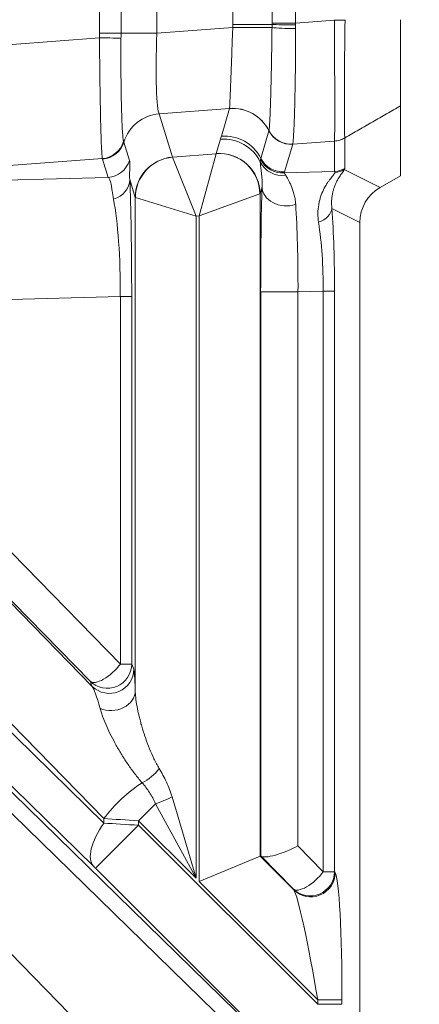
# Model space of a CAD drawing. Header units: millimetres. Extents: x 4 to 836, y 5 to 589.
# Tile 137 of 154: x 734.35 to 739.27, y 264.6 to 276.74. Entities that reach past the tile are written whole.
import ezdxf

# ---------------------------------------------------------------- set-up
doc = ezdxf.new("R2010")
doc.units = ezdxf.units.MM
doc.layers.add('1', color=7, linetype='Continuous', true_color=0xffffff)
doc.styles.add('ideas_simplex', font='simplex.shx')
doc.dimstyles.get("Standard").update_dxf_attribs({"dimtxt": 0.18, "dimasz": 0.18, "dimexe": 0.18, "dimexo": 0.0625, "dimgap": 0.09, "dimtad": 0, "dimtih": 1, "dimtoh": 1, "dimdec": 4, "dimzin": 0, "dimdsep": 46, "dimtxsty": 'Standard', "dimcen": 0.09, "dimadec": 0, "dimazin": 0, "dimtfac": 1, "dimtdec": 4, "dimtofl": 0, "dimtmove": 0, "dimatfit": 3, "dimfxl": 1, "dimtolj": 1, "dimtzin": 0, "dimarcsym": 0})

# ---------------------------------------------------------------- blocks, each defined once
blk = doc.blocks.new('_U1')
at = {"layer": '1', "color": 152, "lineweight": 13}
for p, q in [((687.377459, 306.372389), (765.429845, 306.372389)), ((706.014546, 253.711148), (765.429845, 253.711148))]:
    blk.add_line(p, q, dxfattribs=at)
at = {"layer": '1', "color": 27, "lineweight": 13}
blk.add_line((763.429845, 306.372389), (763.429845, 253.711148), dxfattribs=at)
at = {"layer": '1', "color": 87, "lineweight": 25}
for p, q in [((761.929845, 287.144268), (756.304845, 287.144268)), ((756.304845, 287.144268), (756.304845, 285.644268)), ((761.929845, 285.644268), (761.929845, 287.144268)), ((756.304845, 274.439268), (756.304845, 272.939268)), ((761.929845, 272.939268), (761.929845, 274.439268)), ((756.304845, 272.939268), (761.929845, 272.939268))]:
    blk.add_line(p, q, dxfattribs=at)
at = {"layer": '1', "color": 27, "lineweight": 18}
for points in [[(763.429845, 306.372389), (763.958826, 303.372391), (762.900864, 303.372387)], [(763.429845, 253.711148), (762.900864, 256.711146), (763.958826, 256.71115)]]:
    blk.add_solid(points, dxfattribs=at)
at = {"layer": '1', "color": 87, "linetype": 'Continuous', "lineweight": 25, "char_height": 3, "attachment_point": 7, "rotation": 90, "line_spacing_factor": 1.204819, "style": 'ideas_simplex'}
for s, insert in [('\\W1.2097;52,7', (754.463845, 274.386768)), ('\\W1.2097;2.07', (761.776345, 274.386768))]:
    blk.add_mtext(s, dxfattribs=dict(at, insert=insert))
blk = doc.blocks.new('_U6')
at = {"layer": '1', "color": 152, "lineweight": 13}
for p, q in [((678.538624, 315.211223), (784.688083, 315.211223)), ((650.312249, 253.711148), (784.688083, 253.711148))]:
    blk.add_line(p, q, dxfattribs=at)
at = {"layer": '1', "color": 27, "lineweight": 13}
blk.add_line((782.688083, 315.211223), (782.688083, 253.711148), dxfattribs=at)
at = {"layer": '1', "color": 87, "lineweight": 25}
for p, q in [((781.188083, 293.048685), (775.563083, 293.048685)), ((775.563083, 293.048685), (775.563083, 291.548685)), ((781.188083, 291.548685), (781.188083, 293.048685)), ((775.563083, 277.373685), (775.563083, 275.873685)), ((781.188083, 275.873685), (781.188083, 277.373685)), ((775.563083, 275.873685), (781.188083, 275.873685))]:
    blk.add_line(p, q, dxfattribs=at)
at = {"layer": '1', "color": 27, "lineweight": 18}
for points in [[(782.688083, 315.211223), (783.217064, 312.211225), (782.159102, 312.211221)], [(782.688083, 253.711148), (782.159102, 256.711146), (783.217064, 256.71115)]]:
    blk.add_solid(points, dxfattribs=at)
at = {"layer": '1', "color": 87, "linetype": 'Continuous', "lineweight": 25, "char_height": 3, "attachment_point": 7, "rotation": 90, "line_spacing_factor": 1.204819, "style": 'ideas_simplex'}
for s, insert in [('\\W1.2558;2.421', (781.034583, 277.321185)), ('\\W1.2097;61,5', (773.722083, 278.806185))]:
    blk.add_mtext(s, dxfattribs=dict(at, insert=insert))

msp = doc.modelspace()

# ---------------------------------------------------------------- linework, layer by layer
at = {"layer": '1', "color": 143, "linetype": 'Continuous', "lineweight": 13}
for p, q in [((735.33, 276.573), (735.33, 282.85)), ((735.595, 282.85), (735.595, 276.573)), ((736.035, 282.85), (736.035, 276.573)), ((736.971, 276.681), (736.971, 282.741)), ((737.455, 276.699), (737.455, 282.723)), ((737.746, 282.723), (737.746, 276.699)), ((737.746, 276.699), (738.226, 276.736)), ((736.035, 276.573), (736.971, 276.643)), ((736.971, 276.681), (737.455, 276.681)), ((737.455, 276.699), (737.746, 276.699)), ((734.252, 276.436), (735.33, 276.517)), ((735.33, 276.573), (735.595, 276.573)), ((735.595, 276.573), (736.035, 276.573)), ((736.931, 275.647), (736.065, 275.581)), ((736.831, 275.304), (736.93, 275.645)), ((736.065, 275.581), (736.229, 275.047)), ((736.767, 275.091), (736.819, 275.269)), ((737.318, 275.03), (737.417, 275.37)), ((738.353, 275.284), (738.353, 274.908)), ((735.629, 275.233), (735.698, 275.005)), ((737.71, 275.206), (737.61, 274.866)), ((738.227, 275.245), (737.71, 275.206)), ((738.227, 274.869), (738.227, 275.245)), ((735.365, 275.029), (734.216, 274.942)), ((735.437, 274.796), (735.367, 275.023)), ((736.23, 275.046), (736.767, 275.089)), ((736.23, 275.046), (736.519, 274.32)), ((736.767, 275.089), (736.558, 274.323)), ((734.163, 274.762), (735.437, 274.796)), ((737.606, 274.853), (738.227, 274.869)), ((738.346, 274.893), (738.787, 274.673)), ((735.769, 274.55), (735.702, 274.77)), ((737.333, 274.679), (737.308, 274.594)), ((735.769, 268.471), (735.769, 274.55)), ((736.519, 274.32), (735.772, 274.549)), ((737.305, 274.593), (736.558, 274.323)), ((737.308, 274.594), (737.308, 266.429)), ((736.558, 274.323), (736.519, 274.32)), ((736.519, 274.32), (736.519, 266.158)), ((736.558, 266.119), (736.558, 274.323)), ((738.539, 274.241), (738.193, 274.414)), ((735.586, 273.328), (733.897, 273.284)), ((735.586, 273.328), (735.726, 273.328)), ((735.586, 268.798), (735.586, 273.328)), ((735.726, 273.328), (735.726, 268.798)), ((737.316, 266.433), (737.316, 273.386)), ((737.316, 273.386), (737.775, 273.386)), ((738.086, 273.394), (737.775, 273.386)), ((737.775, 273.386), (737.775, 266.557)), ((738.086, 266.238), (738.086, 273.394)), ((738.086, 273.394), (738.226, 273.394)), ((738.226, 273.394), (738.226, 266.238)), ((731.27, 272.585), (735.24, 268.523)), ((729.684, 272.405), (735.384, 266.838)), ((735.384, 266.893), (730.34, 272.055)), ((735.254, 266.308), (729.554, 271.875)), ((729.503, 271.854), (738.139, 263.419)), ((738.086, 263.207), (729.451, 271.642)), ((728.224, 271.382), (738.086, 261.289)), ((733.897, 270.525), (735.586, 268.798)), ((735.214, 268.586), (733.525, 270.313)), ((735.586, 268.798), (735.726, 268.798)), ((735.726, 268.798), (735.752, 268.735)), ((735.24, 268.523), (735.214, 268.586)), ((736.223, 267.16), (736.519, 266.158)), ((736.02, 267.076), (735.811, 266.866)), ((736.519, 266.158), (736.02, 267.076)), ((735.384, 266.838), (735.384, 266.893)), ((735.28, 266.281), (735.811, 266.811)), ((736.519, 266.158), (735.811, 266.866)), ((735.811, 266.866), (735.811, 266.811)), ((735.811, 266.811), (738.018, 264.604)), ((737.775, 266.557), (738.086, 266.238)), ((737.308, 266.429), (737.723, 266.014)), ((738.147, 263.415), (735.28, 266.281)), ((738.086, 266.238), (738.226, 266.238)), ((738.226, 266.238), (738.234, 266.226)), ((738.018, 264.659), (736.558, 266.119)), ((737.723, 266.014), (737.715, 266.026)), ((738.018, 264.604), (738.018, 264.659)), ((738.018, 264.659), (738.317, 264.659)), ((738.018, 264.604), (738.317, 264.604)), ((738.317, 264.659), (738.317, 264.604))]:
    msp.add_line(p, q, dxfattribs=at)
at = {"layer": '1', "color": 143, "linetype": 'Continuous', "lineweight": 18}
for p, q in [((739.039, 275.678), (739.039, 274.818)), ((739.039, 274.818), (738.787, 274.673)), ((738.539, 274.241), (738.539, 256.774)), ((736.558, 266.119), (737.308, 266.429)), ((737.316, 266.433), (737.308, 266.429)), ((737.715, 266.026), (737.321, 266.429))]:
    msp.add_line(p, q, dxfattribs=at)
at = {"layer": '1', "color": 143, "linetype": 'Continuous', "lineweight": 13}
for centre, major_axis, ratio, start_param, end_param in [((738.205, 276.736), (-0.3, 0.002), 0.000366, 4.188794, 4.642577), ((737.006, 276.643), (0.5, 0.001), 0.000077, 0.455936, 1.640609), ((737.725, 276.681), (-0.3, 0.002), 0.014605, 0.454447, 1.641843), ((737.724, 276.644), (0.3, -0.006), 0.044184, 3.597973, 4.786486), ((735.309, 276.517), (0.3, -0.004), 0.000932, 0.312654, 1.500989), ((736.11, 276.584), (-0.038, -1.006), 0.073389, 4.726012, 6.204078), ((736.971, 275.149), (0.48, -0.14), 0.995643, 0.747824, 1.93418), ((736.971, 275.15), (0.479, -0.144), 0.995612, 0.757529, 1.943536), ((736.106, 275.085), (0.478, 0.146), 0.996014, 1.356348, 2.542747), ((736.86, 274.772), (0.48, -0.14), 0.995643, 0.730359, 1.93418), ((736.872, 274.808), (0.48, -0.14), 0.995643, 0.74778, 1.93418), ((737.685, 275.505), (-0.292, 0.068), 0.995069, 0.693593, 1.88023), ((737.685, 275.504), (-0.288, 0.084), 0.995643, 0.74778, 1.93418), ((737.686, 275.506), (-0.297, 0.044), 0.993716, 0.611983, 1.798874), ((738.202, 275.543), (-0.295, -0.056), 0.996153, 1.466507, 1.908886), ((735.34, 275.327), (0.268, 0.136), 0.995564, 4.326262, 5.515407), ((735.343, 275.321), (0.287, 0.088), 0.996014, 4.49794, 5.68434), ((736.269, 274.55), (0.478, 0.146), 0.996014, 1.356348, 2.843741), ((736.27, 274.549), (-0.339, -0.368), 0.992996, 3.971219, 5.453559), ((736.479, 275.068), (-0.25, -0.021), 0.087194, 0.019007, 0.080094), ((736.808, 274.594), (0.48, -0.14), 0.995643, 0.284559, 1.93418), ((736.807, 274.593), (0.368, -0.339), 0.991771, 0.748792, 2.392801), ((736.517, 275.071), (-0.25, -0.021), 0.087194, 3.047153, 3.10824), ((737.586, 275.164), (-0.288, 0.084), 0.995643, 0.74778, 1.93418), ((735.412, 275.094), (0.287, 0.088), 0.996014, 4.49794, 5.68434), ((737.58, 275.116), (-0.298, -0.034), 0.982269, 0.338228, 1.604787), ((737.582, 275.151), (-0.284, 0.098), 0.995471, 0.795333, 1.981733), ((738.203, 275.167), (-0.3, 0), 0.996169, 1.651938, 2.094395), ((734.712, 273.022), (-3.64, -1.89), 0.040137, 3.058228, 3.120751), ((734.562, 273.28), (-3.668, -1.585), 0.050265, 3.100468, 3.162991), ((738.196, 275.152), (-0.24, 0.18), 0.981638, 2.320758, 2.733346), ((735.402, 274.77), (-0.3, -0.013), 0.858349, 1.869708, 3.09055), ((735.669, 273.302), (-0.001, -1.801), 0.031454, 1.585671, 2.524386), ((737.37, 273.362), (-0.001, 1.801), 0.030434, 0.75024, 1.557554), ((737.632, 274.679), (-0.3, 0.01), 0.776151, 0.041527, 1.988056), ((736.519, 274.571), (-0.75, -0.02), 0.029238, 0.025384, 0.08647), ((736.558, 274.575), (-0.75, -0.02), 0.029238, 3.05353, 3.114616), ((735.369, 273.302), (-0.01, -1.501), 0.144199, 1.589559, 2.528275), ((737.67, 273.362), (-0.007, -1.501), 0.069967, 1.587014, 2.394327), ((737.894, 274.414), (-0.299, -0.021), 0.656626, 1.990491, 3.033944), ((738.043, 273.364), (-0.003, -1.801), 0.101223, 1.587666, 2.193485), ((737.744, 273.364), (-0.013, -1.501), 0.227876, 1.592833, 2.198652), ((735.426, 268.798), (-0.277, -0.115), 0.997667, 0.393526, 2.748067), ((735.426, 268.798), (-0.215, -0.21), 0.402972, 0.028606, 1.961924), ((735.452, 268.735), (-0.277, -0.115), 0.997667, 0.393526, 2.748067), ((735.763, 267.221), (-0.013, 1.516), 0.019978, 5.682206, 6.233778), ((735.463, 267.221), (-0.238, 1.311), 0.069564, 5.600464, 6.152036), ((735.47, 268.471), (-0.3, -0.011), 0.822387, 1.079716, 3.095565), ((735.884, 267.51), (-0.231, -0.192), 0.43732, 1.104968, 2.054453), ((735.784, 266.893), (-0.536, -0.524), 0.402972, 4.213097, 5.103517), ((736.104, 267.16), (-0.277, -0.115), 0.162521, 1.196893, 1.9447), ((735.811, 266.868), (-0.8, 0.05), 0.002306, 1.00876, 1.57094), ((735.784, 266.838), (0.524, 0.537), 0.410893, 1.952429, 3.112876), ((735.811, 266.809), (-0.8, 0.05), 0.002306, 4.712533, 5.274713), ((735.28, 266.279), (-0.05, 0.05), 0.01851, 4.730909, 5.29309), ((737.927, 266.238), (-0.247, -0.17), 0.98985, 0.185255, 2.534841), ((737.927, 266.238), (-0.215, -0.21), 0.402972, 0.028606, 1.961924), ((737.935, 266.226), (-0.247, -0.17), 0.98985, 0.185255, 2.534841), ((738.232, 264.744), (-0.005, 1.487), 0.057298, 4.654774, 6.199391), ((737.933, 264.744), (-0.218, 1.276), 0.054067, 4.636179, 6.180796)]:
    msp.add_ellipse(centre, major_axis=major_axis, ratio=ratio, start_param=start_param, end_param=end_param, dxfattribs=at)
at = {"layer": '1', "color": 143, "linetype": 'Continuous', "lineweight": 18}
for centre, major_axis, ratio, start_param, end_param in [((739.04, 274.24), (-0.449, 0.225), 0.995894, 5.703282, 6.745285), ((737.615, 266.557), (-0.299, -0.122), 0.210406, 0.114132, 2.04745), ((737.615, 266.132), (-0.3, 0.3), 0.01851, 6.102047, 6.275526)]:
    msp.add_ellipse(centre, major_axis=major_axis, ratio=ratio, start_param=start_param, end_param=end_param, dxfattribs=at)
at = {"layer": '1', "color": 143, "linetype": 'Continuous', "lineweight": 13}
for points, degree in [([(738.226, 276.736), (738.226, 276.737), (738.226, 276.739), (738.226, 276.741)], 3), ([(738.355, 276.741), (738.355, 276.739), (738.355, 276.737), (738.355, 276.735)], 3), ([(736.971, 276.643), (736.971, 276.656), (736.971, 276.669), (736.971, 276.681)], 3), ([(737.455, 276.681), (737.455, 276.687), (737.455, 276.693), (737.455, 276.699)], 3), ([(737.455, 276.644), (737.455, 276.656), (737.455, 276.669), (737.455, 276.681)], 3), ([(737.746, 276.699), (737.746, 276.692), (737.746, 276.684), (737.746, 276.677)], 3), ([(737.746, 276.677), (737.746, 276.661), (737.746, 276.646), (737.746, 276.631)], 3), ([(735.33, 276.517), (735.33, 276.536), (735.33, 276.554), (735.33, 276.573)], 3), ([(735.595, 276.573), (735.595, 276.553), (735.595, 276.533), (735.594, 276.513)], 3), ([(736.93, 275.645), (736.93, 275.646), (736.931, 275.646), (736.931, 275.647)], 3), ([(739.039, 275.678), (738.353, 275.284)], 1), ([(736.819, 275.269), (736.821, 275.275), (736.825, 275.286), (736.829, 275.298), (736.831, 275.304)], 3), ([(737.417, 275.371), (737.418, 275.372), (737.418, 275.372), (737.418, 275.373)], 3), ([(737.417, 275.37), (737.417, 275.371), (737.417, 275.371), (737.417, 275.371)], 3), ([(738.352, 275.284), (738.352, 275.284), (738.352, 275.284), (738.352, 275.284)], 3), ([(735.627, 275.239), (735.628, 275.237), (735.628, 275.235), (735.629, 275.233)], 3), ([(737.71, 275.209), (737.71, 275.208), (737.71, 275.208), (737.71, 275.207)], 3), ([(737.71, 275.207), (737.71, 275.207), (737.71, 275.206), (737.71, 275.206)], 3), ([(738.227, 275.245), (738.227, 275.245), (738.227, 275.245), (738.227, 275.245)], 3), ([(735.367, 275.023), (735.366, 275.025), (735.366, 275.027), (735.365, 275.029)], 3), ([(737.314, 275.018), (737.316, 275.022), (737.317, 275.026), (737.318, 275.03)], 3), ([(737.31, 274.987), (737.31, 275), (737.312, 275.01), (737.314, 275.018)], 3), ([(737.61, 274.866), (737.609, 274.862), (737.608, 274.857), (737.606, 274.853)], 3), ([(737.606, 274.853), (737.61, 274.847), (737.616, 274.837), (737.624, 274.824)], 3)]:
    msp.add_open_spline(points, degree=degree, dxfattribs=at)
for points, knots in [([(738.227, 275.245), (738.227, 275.247), (738.227, 275.25), (738.226, 275.256), (738.226, 275.259), (738.226, 275.272), (738.226, 275.282), (738.226, 275.32), (738.227, 275.353), (738.228, 275.404), (738.228, 275.415), (738.229, 275.437), (738.229, 275.472), (738.23, 275.537), (738.231, 275.596), (738.231, 275.658), (738.231, 275.69), (738.23, 275.794), (738.229, 275.867), (738.228, 275.984), (738.227, 276.025), (738.227, 276.107), (738.226, 276.15), (738.226, 276.28), (738.226, 276.368), (738.227, 276.504), (738.227, 276.55), (738.226, 276.619), (738.226, 276.642), (738.226, 276.689), (738.226, 276.712), (738.226, 276.736)], [0, 0, 0, 0, 0.03125, 0.03125, 0.0625, 0.0625, 0.125, 0.125, 0.25, 0.25, 0.28125, 0.28125, 0.3125, 0.375, 0.4375, 0.4375, 0.5, 0.5, 0.625, 0.625, 0.6875, 0.6875, 0.75, 0.75, 0.875, 0.875, 0.9375, 0.9375, 0.96875, 0.96875, 1, 1, 1, 1]), ([(738.355, 276.735), (738.355, 276.712), (738.354, 276.689), (738.354, 276.644), (738.354, 276.622), (738.353, 276.554), (738.352, 276.509), (738.351, 276.377), (738.349, 276.291), (738.348, 276.165), (738.348, 276.124), (738.348, 276.043), (738.348, 276.004), (738.349, 275.89), (738.349, 275.818), (738.35, 275.718), (738.35, 275.686), (738.35, 275.626), (738.35, 275.569), (738.349, 275.518), (738.349, 275.483), (738.349, 275.471), (738.348, 275.449), (738.348, 275.439), (738.348, 275.389), (738.348, 275.357), (738.349, 275.321), (738.35, 275.31), (738.351, 275.298), (738.351, 275.295), (738.352, 275.289), (738.352, 275.286), (738.352, 275.284)], [0, 0, 0, 0, 0.03125, 0.03125, 0.0625, 0.0625, 0.125, 0.125, 0.25, 0.25, 0.3125, 0.3125, 0.375, 0.375, 0.5, 0.5, 0.5625, 0.5625, 0.625, 0.6875, 0.6875, 0.71875, 0.71875, 0.75, 0.75, 0.875, 0.875, 0.9375, 0.9375, 0.96875, 0.96875, 1, 1, 1, 1]), ([(736.931, 275.647), (736.931, 275.652), (736.932, 275.663), (736.934, 275.688), (736.934, 275.698), (736.935, 275.714), (736.935, 275.72), (736.936, 275.733), (736.936, 275.739), (736.938, 275.774), (736.939, 275.806), (736.942, 275.862), (736.942, 275.881), (736.944, 275.913), (736.944, 275.923), (736.945, 275.945), (736.945, 275.957), (736.948, 276.014), (736.95, 276.063), (736.952, 276.128), (736.953, 276.142), (736.954, 276.169), (736.954, 276.182), (736.956, 276.224), (736.957, 276.252), (736.96, 276.338), (736.962, 276.398), (736.965, 276.489), (736.967, 276.519), (736.969, 276.581), (736.97, 276.612), (736.971, 276.643)], [0, 0, 0, 0, 0.125, 0.125, 0.1875, 0.1875, 0.21875, 0.21875, 0.25, 0.25, 0.375, 0.375, 0.4375, 0.4375, 0.46875, 0.46875, 0.5, 0.5, 0.625, 0.625, 0.65625, 0.65625, 0.6875, 0.6875, 0.75, 0.75, 0.875, 0.875, 0.9375, 0.9375, 1, 1, 1, 1]), ([(737.418, 275.373), (737.42, 275.381), (737.421, 275.396), (737.424, 275.429), (737.425, 275.441), (737.426, 275.463), (737.426, 275.47), (737.427, 275.487), (737.428, 275.495), (737.43, 275.539), (737.432, 275.581), (737.434, 275.651), (737.435, 275.676), (737.437, 275.729), (737.438, 275.757), (737.44, 275.844), (737.442, 275.906), (737.444, 276.006), (737.445, 276.04), (737.446, 276.093), (737.447, 276.111), (737.447, 276.147), (737.448, 276.165), (737.449, 276.256), (737.451, 276.331), (737.452, 276.447), (737.453, 276.486), (737.454, 276.565), (737.454, 276.604), (737.455, 276.644)], [0, 0, 0, 0, 0.125, 0.125, 0.1875, 0.1875, 0.21875, 0.21875, 0.25, 0.25, 0.375, 0.375, 0.4375, 0.4375, 0.5, 0.5, 0.625, 0.625, 0.6875, 0.6875, 0.71875, 0.71875, 0.75, 0.75, 0.875, 0.875, 0.9375, 0.9375, 1, 1, 1, 1]), ([(737.746, 276.631), (737.746, 276.542), (737.746, 276.454), (737.745, 276.326), (737.744, 276.284), (737.744, 276.221), (737.743, 276.2), (737.743, 276.158), (737.743, 276.137), (737.742, 276.035), (737.74, 275.957), (737.738, 275.847), (737.738, 275.811), (737.737, 275.759), (737.736, 275.742), (737.735, 275.708), (737.735, 275.691), (737.733, 275.61), (737.731, 275.551), (737.728, 275.472), (737.727, 275.448), (737.725, 275.401), (737.724, 275.379), (737.721, 275.32), (737.719, 275.287), (737.716, 275.25), (737.715, 275.239), (737.713, 275.226), (737.713, 275.222), (737.712, 275.215), (737.711, 275.212), (737.71, 275.209)], [0, 0, 0, 0, 0.125, 0.125, 0.1875, 0.1875, 0.21875, 0.21875, 0.25, 0.25, 0.375, 0.375, 0.4375, 0.4375, 0.46875, 0.46875, 0.5, 0.5, 0.625, 0.625, 0.6875, 0.6875, 0.75, 0.75, 0.875, 0.875, 0.9375, 0.9375, 0.96875, 0.96875, 1, 1, 1, 1]), ([(735.365, 275.029), (735.364, 275.031), (735.364, 275.033), (735.363, 275.04), (735.362, 275.043), (735.361, 275.056), (735.36, 275.066), (735.357, 275.103), (735.355, 275.136), (735.353, 275.187), (735.352, 275.197), (735.351, 275.22), (735.35, 275.255), (735.348, 275.319), (735.346, 275.378), (735.344, 275.44), (735.343, 275.472), (735.341, 275.575), (735.34, 275.649), (735.338, 275.766), (735.337, 275.806), (735.336, 275.868), (735.336, 275.889), (735.335, 275.931), (735.335, 275.953), (735.333, 276.061), (735.332, 276.15), (735.331, 276.285), (735.331, 276.331), (735.331, 276.4), (735.33, 276.424), (735.33, 276.47), (735.33, 276.494), (735.33, 276.517)], [0, 0, 0, 0, 0.03125, 0.03125, 0.0625, 0.0625, 0.125, 0.125, 0.25, 0.25, 0.28125, 0.28125, 0.3125, 0.375, 0.4375, 0.4375, 0.5, 0.5, 0.625, 0.625, 0.6875, 0.6875, 0.71875, 0.71875, 0.75, 0.75, 0.875, 0.875, 0.9375, 0.9375, 0.96875, 0.96875, 1, 1, 1, 1]), ([(735.594, 276.513), (735.594, 276.493), (735.594, 276.474), (735.594, 276.434), (735.594, 276.414), (735.594, 276.355), (735.594, 276.316), (735.593, 276.201), (735.594, 276.126), (735.594, 276.034), (735.594, 276.016), (735.595, 275.98), (735.595, 275.927), (735.596, 275.875), (735.597, 275.776), (735.599, 275.714), (735.602, 275.597), (735.603, 275.544), (735.606, 275.473), (735.607, 275.451), (735.609, 275.419), (735.609, 275.409), (735.61, 275.39), (735.611, 275.381), (735.614, 275.336), (735.616, 275.308), (735.62, 275.274), (735.621, 275.265), (735.623, 275.253), (735.624, 275.25), (735.625, 275.244), (735.626, 275.241), (735.627, 275.239)], [0, 0, 0, 0, 0.03125, 0.03125, 0.0625, 0.0625, 0.125, 0.125, 0.25, 0.25, 0.28125, 0.28125, 0.3125, 0.375, 0.375, 0.5, 0.5, 0.625, 0.625, 0.6875, 0.6875, 0.71875, 0.71875, 0.75, 0.75, 0.875, 0.875, 0.9375, 0.9375, 0.96875, 0.96875, 1, 1, 1, 1]), ([(735.698, 275.005), (735.701, 274.998), (735.702, 274.988), (735.703, 274.961), (735.703, 274.945), (735.702, 274.906), (735.701, 274.884), (735.7, 274.832), (735.7, 274.802), (735.702, 274.77)], [0, 0, 0, 0, 0.25, 0.25, 0.5, 0.5, 0.75, 0.75, 1, 1, 1, 1]), ([(737.333, 274.679), (737.334, 274.7), (737.334, 274.72), (737.333, 274.756), (737.332, 274.773), (737.329, 274.82), (737.326, 274.848), (737.32, 274.898), (737.317, 274.92), (737.312, 274.957), (737.31, 274.974), (737.31, 274.987)], [0, 0, 0, 0, 0.125, 0.125, 0.25, 0.25, 0.5, 0.5, 0.75, 0.75, 1, 1, 1, 1]), ([(735.501, 274.528), (735.494, 274.566), (735.489, 274.601), (735.482, 274.647), (735.481, 274.662), (735.477, 274.688), (735.475, 274.701), (735.469, 274.734), (735.464, 274.752), (735.452, 274.78), (735.445, 274.79), (735.437, 274.796)], [0, 0, 0, 0, 0.25, 0.25, 0.375, 0.375, 0.5, 0.5, 0.75, 0.75, 1, 1, 1, 1]), ([(737.624, 274.824), (737.632, 274.81), (737.643, 274.792), (737.66, 274.76), (737.666, 274.748), (737.678, 274.723), (737.684, 274.709), (737.703, 274.665), (737.715, 274.632), (737.73, 274.574), (737.735, 274.554), (737.742, 274.511), (737.745, 274.488), (737.747, 274.463)], [0, 0, 0, 0, 0.25, 0.25, 0.375, 0.375, 0.5, 0.5, 0.75, 0.75, 0.875, 0.875, 1, 1, 1, 1]), ([(738.029, 274.243), (738.017, 274.319), (738.018, 274.392), (738.033, 274.477), (738.036, 274.493), (738.044, 274.526), (738.049, 274.542), (738.064, 274.589), (738.076, 274.618), (738.103, 274.672), (738.117, 274.697), (738.14, 274.731), (738.147, 274.742), (738.162, 274.762), (738.169, 274.772), (738.19, 274.799), (738.202, 274.814), (738.221, 274.839), (738.228, 274.849), (738.23, 274.857)], [0, 0, 0, 0, 0.25, 0.25, 0.3125, 0.3125, 0.375, 0.375, 0.5, 0.5, 0.625, 0.625, 0.6875, 0.6875, 0.75, 0.75, 0.875, 0.875, 1, 1, 1, 1]), ([(738.346, 274.893), (738.344, 274.887), (738.339, 274.879), (738.326, 274.861), (738.317, 274.849), (738.303, 274.83), (738.298, 274.823), (738.288, 274.808), (738.283, 274.8), (738.267, 274.774), (738.257, 274.756), (738.237, 274.715), (738.228, 274.692), (738.216, 274.656), (738.212, 274.644), (738.205, 274.618), (738.202, 274.605), (738.189, 274.537), (738.186, 274.478), (738.193, 274.414)], [0, 0, 0, 0, 0.125, 0.125, 0.25, 0.25, 0.3125, 0.3125, 0.375, 0.375, 0.5, 0.5, 0.625, 0.625, 0.6875, 0.6875, 0.75, 0.75, 1, 1, 1, 1]), ([(735.769, 268.471), (735.77, 268.454), (735.771, 268.436), (735.774, 268.4), (735.776, 268.381), (735.783, 268.324), (735.79, 268.285), (735.805, 268.206), (735.814, 268.165), (735.83, 268.104), (735.835, 268.083), (735.846, 268.042), (735.852, 268.021), (735.871, 267.959), (735.884, 267.918), (735.913, 267.835), (735.929, 267.794), (735.963, 267.712), (735.981, 267.671), (736.02, 267.59), (736.042, 267.55), (736.065, 267.51)], [0, 0, 0, 0, 0.0625, 0.0625, 0.125, 0.125, 0.25, 0.25, 0.375, 0.375, 0.4375, 0.4375, 0.5, 0.5, 0.625, 0.625, 0.75, 0.75, 0.875, 0.875, 1, 1, 1, 1]), ([(735.855, 267.334), (735.823, 267.371), (735.793, 267.408), (735.735, 267.484), (735.707, 267.522), (735.654, 267.599), (735.629, 267.638), (735.581, 267.717), (735.558, 267.756), (735.514, 267.835), (735.493, 267.874), (735.453, 267.953), (735.435, 267.992), (735.401, 268.068), (735.385, 268.106), (735.364, 268.161), (735.358, 268.179), (735.346, 268.214), (735.341, 268.232), (735.336, 268.249)], [0, 0, 0, 0, 0.125, 0.125, 0.25, 0.25, 0.375, 0.375, 0.5, 0.5, 0.625, 0.625, 0.75, 0.75, 0.875, 0.875, 0.9375, 0.9375, 1, 1, 1, 1]), ([(736.065, 267.51), (736.097, 267.457), (736.127, 267.401), (736.167, 267.314), (736.18, 267.284), (736.203, 267.223), (736.213, 267.191), (736.223, 267.16)], [0, 0, 0, 0, 0.5, 0.5, 0.75, 0.75, 1, 1, 1, 1]), ([(736.02, 267.076), (736.015, 267.088), (736.009, 267.1), (735.998, 267.124), (735.992, 267.136), (735.973, 267.17), (735.959, 267.193), (735.917, 267.257), (735.887, 267.297), (735.855, 267.334)], [0, 0, 0, 0, 0.125, 0.125, 0.25, 0.25, 0.5, 0.5, 1, 1, 1, 1])]:
    msp.add_open_spline(points, degree=3, knots=knots, dxfattribs=at)
at = {"layer": '1', "color": 143, "linetype": 'Continuous', "lineweight": 18}
for points, knots in [([(739.039, 276.741), (739.039, 276.728), (739.039, 276.715), (739.039, 276.421), (739.039, 276.147), (739.039, 275.798), (739.039, 275.7), (739.039, 275.678)], [0, 0, 0, 0, 0.02412, 0.02412, 0.555511, 0.555511, 1, 1, 1, 1]), ([(738.227, 275.245), (738.249, 275.246), (738.271, 275.251), (738.313, 275.264), (738.333, 275.273), (738.352, 275.284)], [0, 0, 0, 0, 0.5, 0.5, 1, 1, 1, 1])]:
    msp.add_open_spline(points, degree=3, knots=knots, dxfattribs=at)

# ---------------------------------------------------------------- dimensions: what is measured, and where the dimension line sits
at = {"layer": '1', "color": 87, "linetype": 'Continuous', "lineweight": 25}
for base, p1, p2, text, override, picture, middle in [((782.688, 315.211), (647.552, 253.711), (676.039, 315.211), '<>\\P[\\C87;{\\H1.00x;\\Fsimplex.shx;2.421\\Fsimplex.shx;}\\C87; ]', {"dimtxt": 3, "dimasz": 3, "dimexe": 2, "dimexo": 2.5, "dimgap": 1.5, "dimtad": 1, "dimtih": 0, "dimtoh": 0, "dimdec": 2, "dimlfac": 1, "dimzin": 8, "dimdsep": 44, "dimlunit": 2, "dimtxsty": 'ideas_simplex', "dimsah": 1, "dimse1": 0, "dimse2": 0, "dimsd1": 0, "dimsd2": 0, "dimclrd": 27, "dimclre": 152, "dimclrt": 87, "dimtol": 0, "dimtm": -0.1, "dimtfac": 0.5, "dimtdec": 2, "dimtofl": 1, "dimtmove": 0, "dimtzin": 8, "dimlwd": 13, "dimlwe": 13}, '_U6', (782.688, 284.461)), ((763.43, 306.372), (701.139, 253.711), (684.877, 306.372), '<>\\P[\\C87;{\\H1.00x;\\Fsimplex.shx;2.07\\Fsimplex.shx;}\\C87; ]', {"dimtxt": 3, "dimasz": 3, "dimexe": 2, "dimexo": 2.5, "dimgap": 1.5, "dimtad": 1, "dimtih": 0, "dimtoh": 0, "dimdec": 1, "dimlfac": 1, "dimzin": 8, "dimdsep": 44, "dimlunit": 2, "dimtxsty": 'ideas_simplex', "dimsah": 1, "dimse1": 0, "dimse2": 0, "dimsd1": 0, "dimsd2": 0, "dimclrd": 27, "dimclre": 152, "dimclrt": 87, "dimtol": 0, "dimtm": -0.1, "dimtfac": 0.5, "dimtdec": 2, "dimtofl": 1, "dimtmove": 0, "dimtzin": 8, "dimlwd": 13, "dimlwe": 13}, '_U1', (763.43, 280.042))]:
    dim = msp.add_linear_dim(base=base, p1=p1, p2=p2, angle=270, text=text, dimstyle='Standard', override=override, dxfattribs=at)
    dim.commit()
    dim.dimension.update_dxf_attribs({"geometry": picture, "text_midpoint": middle, "dimtype": 160})

doc.saveas('drawing.dxf')
